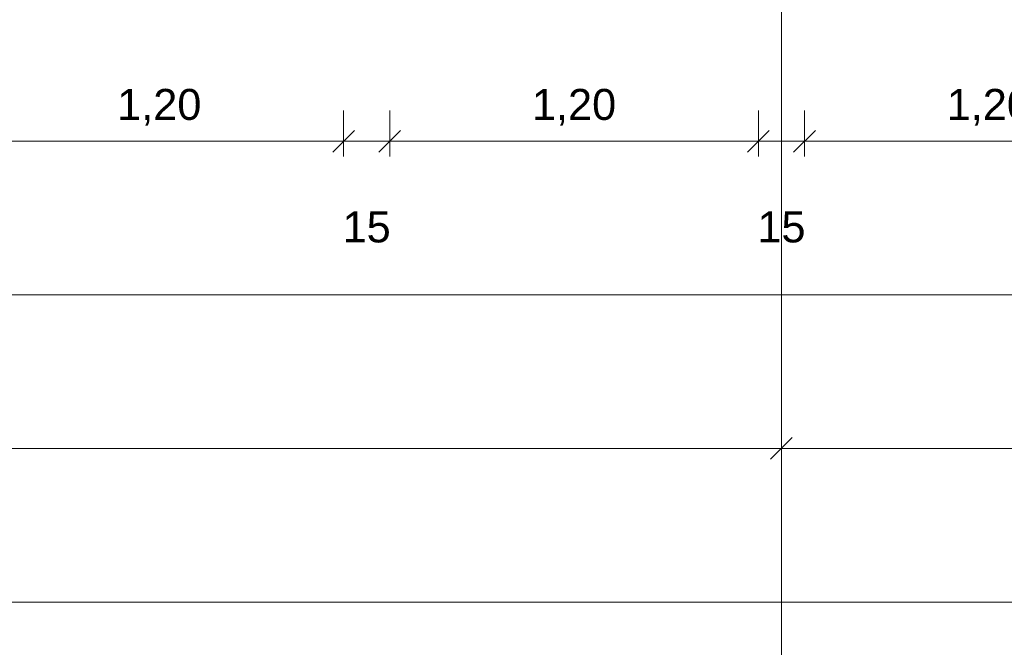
# Model space of a CAD drawing. Header units: metres. Extents: x -49 to 152, y -127 to 99.
# Tile 77 of 177: x -13.28 to -10.07, y -25.92 to -23.88. Entities that reach past the tile are written whole.
import ezdxf

# ---------------------------------------------------------------- set-up
doc = ezdxf.new("R2010")
doc.units = ezdxf.units.M
doc.header["$PDMODE"] = 1
doc.header["$PDSIZE"] = -2
doc.linetypes.add('Achsen 01', pattern=[5.291531, 3.175, -1.058062, 0.352704, -0.705764])
doc.layers.get('0').update_dxf_attribs({"lineweight": 25})
for name, color, linetype, lineweight in [('_GRU (2D)', 7, 'Continuous', 9), ('_OG 3 (2D)', 7, 'Continuous', 9), ('Bemaßung-Bemaßung', 7, 'Continuous', 9)]:
    doc.layers.add(name, color=color, linetype=linetype, lineweight=lineweight)
doc.layers.add('AV1-Achsen', color=1, linetype='Achsen 01', lineweight=18, true_color=0xff0000)
doc.layers.get('0').freeze()
doc.styles.add('Arial', font='arial.ttf')
doc.dimstyles.new('COE 50', dxfattribs={"dimtxt": 100.872396, "dimasz": 0.001414, "dimexe": 0.001, "dimexo": 0.01, "dimgap": 0.001, "dimtad": 1, "dimdec": 3, "dimtxsty": 'Arial', "dimblk": 'VW_SLASH-3', "dimblk1": 'VW_SLASH-3', "dimblk2": 'VW_SLASH-3', "dimcen": 0, "dimadec": 3, "dimazin": 0, "dimtfac": 0.8, "dimtdec": 3, "dimtix": 1, "dimtmove": 0, "dimatfit": 0, "dimldrblk": 'VW_SLASH-2', "dimfxl": 0.002, "dimfxlon": 1, "dimfrac": 2, "dimtolj": 1, "dimarcsym": 0})

# ---------------------------------------------------------------- blocks, each defined once
blk = doc.blocks.new('VW_SLASH-3')
at = {"color": 0, "linetype": 'ByBlock', "lineweight": -2, "transparency": 16777216}
blk.add_line((0, 0), (-1, 0), dxfattribs=at)
at = {"color": 0, "linetype": 'Continuous', "lineweight": 15, "transparency": 16777216, "flags": 128}
blk.add_lwpolyline([(0.5, 0.5), (-0.5, -0.5)], dxfattribs=at)
blk = doc.blocks.new('*D445')
at = {"layer": 'Bemaßung-Bemaßung', "color": 0, "lineweight": -2}
for p, q in [((-39.15, -25.675), (-39.15, -25.825)), ((0, -25.675), (0, -25.825)), ((-0.0707, -25.775), (-39.0793, -25.775))]:
    blk.add_line(p, q, dxfattribs=at)
at = {"layer": 'Defpoints', "color": 0}
for p in [(-39.15, -21.6), (0, -21.6), (-39.15, -25.775)]:
    blk.add_point(p, dxfattribs=at)
at = {"layer": 'Bemaßung-Bemaßung', "color": 0, "lineweight": -2, "xscale": 0.070693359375, "yscale": 0.070693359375, "zscale": 0.070693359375, "rotation": 180}
blk.add_blockref('VW_SLASH-3', (-39.15, -25.775), dxfattribs=at)
at = {"layer": 'Bemaßung-Bemaßung', "color": 0, "lineweight": -2, "xscale": 0.070693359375, "yscale": 0.070693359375, "zscale": 0.070693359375}
blk.add_blockref('VW_SLASH-3', (0, -25.775), dxfattribs=at)
at = {"layer": 'Bemaßung-Bemaßung', "color": 0, "insert": (-19.575, -25.6341), "char_height": 0.15131, "attachment_point": 5, "style": 'Arial'}
blk.add_mtext('\\A1;39,15', dxfattribs=at)
blk = doc.blocks.new('VW_SLASH-2')
at = {"color": 0, "linetype": 'ByBlock', "lineweight": -2, "transparency": 16777216}
blk.add_line((0, 0), (-1, 0), dxfattribs=at)
at = {"color": 0, "linetype": 'Continuous', "lineweight": 15, "transparency": 16777216, "flags": 128}
blk.add_lwpolyline([(0.5, 0.5), (-0.5, -0.5)], dxfattribs=at)
blk = doc.blocks.new('*D450')
at = {"layer": 'Bemaßung-Bemaßung', "color": 0, "lineweight": -2}
for p, q in [((-16.2, -25.175), (-16.2, -25.325)), ((-10.8, -25.175), (-10.8, -25.325)), ((-10.8707, -25.275), (-16.1293, -25.275))]:
    blk.add_line(p, q, dxfattribs=at)
at = {"layer": 'Defpoints', "color": 0}
for p in [(-16.2, -21.6), (-10.8, -21.6), (-16.2, -25.275)]:
    blk.add_point(p, dxfattribs=at)
at = {"layer": 'Bemaßung-Bemaßung', "color": 0, "lineweight": -2, "xscale": 0.070693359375, "yscale": 0.070693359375, "zscale": 0.070693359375, "rotation": 180}
blk.add_blockref('VW_SLASH-3', (-16.2, -25.275), dxfattribs=at)
at = {"layer": 'Bemaßung-Bemaßung', "color": 0, "lineweight": -2, "xscale": 0.070693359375, "yscale": 0.070693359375, "zscale": 0.070693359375}
blk.add_blockref('VW_SLASH-3', (-10.8, -25.275), dxfattribs=at)
at = {"layer": 'Bemaßung-Bemaßung', "color": 0, "insert": (-13.5, -25.1644), "char_height": 0.10087, "attachment_point": 5, "style": 'Arial'}
blk.add_mtext('\\A1;5,40', dxfattribs=at)
blk = doc.blocks.new('*D451')
at = {"layer": 'Bemaßung-Bemaßung', "color": 0, "lineweight": -2}
for p, q in [((-10.8, -25.175), (-10.8, -25.325)), ((-5.4, -25.175), (-5.4, -25.325)), ((-5.4707, -25.275), (-10.7293, -25.275))]:
    blk.add_line(p, q, dxfattribs=at)
at = {"layer": 'Defpoints', "color": 0}
for p in [(-10.8, -21.6), (-5.4, -21.6), (-10.8, -25.275)]:
    blk.add_point(p, dxfattribs=at)
at = {"layer": 'Bemaßung-Bemaßung', "color": 0, "lineweight": -2, "xscale": 0.070693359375, "yscale": 0.070693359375, "zscale": 0.070693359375, "rotation": 180}
blk.add_blockref('VW_SLASH-3', (-10.8, -25.275), dxfattribs=at)
at = {"layer": 'Bemaßung-Bemaßung', "color": 0, "lineweight": -2, "xscale": 0.070693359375, "yscale": 0.070693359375, "zscale": 0.070693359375}
blk.add_blockref('VW_SLASH-3', (-5.4, -25.275), dxfattribs=at)
at = {"layer": 'Bemaßung-Bemaßung', "color": 0, "insert": (-8.1, -25.1644), "char_height": 0.10087, "attachment_point": 5, "style": 'Arial'}
blk.add_mtext('\\A1;5,40', dxfattribs=at)
blk = doc.blocks.new('*D453')
at = {"layer": 'Bemaßung-Bemaßung', "color": 0, "lineweight": -2}
for p, q in [((-39.825, -24.675), (-39.825, -24.825)), ((0.675, -24.675), (0.675, -24.825)), ((0.6043, -24.775), (-39.7543, -24.775))]:
    blk.add_line(p, q, dxfattribs=at)
at = {"layer": 'Defpoints', "color": 0}
for p in [(-39.825, -22.275), (0.675, -22.275), (-39.825, -24.775)]:
    blk.add_point(p, dxfattribs=at)
at = {"layer": 'Bemaßung-Bemaßung', "color": 0, "lineweight": -2, "xscale": 0.070693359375, "yscale": 0.070693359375, "zscale": 0.070693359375, "rotation": 180}
blk.add_blockref('VW_SLASH-3', (-39.825, -24.775), dxfattribs=at)
at = {"layer": 'Bemaßung-Bemaßung', "color": 0, "lineweight": -2, "xscale": 0.070693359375, "yscale": 0.070693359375, "zscale": 0.070693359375}
blk.add_blockref('VW_SLASH-3', (0.675, -24.775), dxfattribs=at)
at = {"layer": 'Bemaßung-Bemaßung', "color": 0, "insert": (-19.575, -24.6644), "char_height": 0.10087, "attachment_point": 5, "style": 'Arial'}
blk.add_mtext('\\A1;40,50', dxfattribs=at)
blk = doc.blocks.new('*D471')
at = {"layer": 'Bemaßung-Bemaßung', "color": 0, "linetype": 'Continuous', "lineweight": -2}
for p, q in [((-10.725, -24.175), (-10.725, -24.325)), ((-9.525, -24.175), (-9.525, -24.325)), ((-10.6543, -24.275), (-9.5957, -24.275))]:
    blk.add_line(p, q, dxfattribs=at)
at = {"layer": 'Defpoints', "color": 0}
for p in [(-10.725, -22.275), (-9.525, -22.275), (-9.525, -24.275)]:
    blk.add_point(p, dxfattribs=at)
at = {"layer": 'Bemaßung-Bemaßung', "color": 0, "lineweight": -2, "xscale": 0.070693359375, "yscale": 0.070693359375, "zscale": 0.070693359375, "rotation": 180}
blk.add_blockref('VW_SLASH-3', (-10.725, -24.275), dxfattribs=at)
at = {"layer": 'Bemaßung-Bemaßung', "color": 0, "lineweight": -2, "xscale": 0.070693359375, "yscale": 0.070693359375, "zscale": 0.070693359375}
blk.add_blockref('VW_SLASH-3', (-9.525, -24.275), dxfattribs=at)
at = {"layer": 'Bemaßung-Bemaßung', "color": 0, "insert": (-10.125, -24.1644), "char_height": 0.10087, "attachment_point": 5, "style": 'Arial'}
blk.add_mtext('\\A1;1,20', dxfattribs=at)
blk = doc.blocks.new('*D472')
at = {"layer": 'Bemaßung-Bemaßung', "color": 0, "linetype": 'Continuous', "lineweight": -2}
for p, q in [((-10.875, -24.175), (-10.875, -24.325)), ((-10.725, -24.175), (-10.725, -24.325)), ((-10.9457, -24.275), (-11.0164, -24.275)), ((-10.875, -24.275), (-10.725, -24.275)), ((-10.6543, -24.275), (-10.5836, -24.275))]:
    blk.add_line(p, q, dxfattribs=at)
at = {"layer": 'Defpoints', "color": 0}
for p in [(-10.875, -22.275), (-10.725, -22.275), (-10.725, -24.275)]:
    blk.add_point(p, dxfattribs=at)
at = {"layer": 'Bemaßung-Bemaßung', "color": 0, "lineweight": -2, "xscale": 0.070693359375, "yscale": 0.070693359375, "zscale": 0.070693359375}
blk.add_blockref('VW_SLASH-3', (-10.875, -24.275), dxfattribs=at)
at = {"layer": 'Bemaßung-Bemaßung', "color": 0, "lineweight": -2, "xscale": 0.070693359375, "yscale": 0.070693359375, "zscale": 0.070693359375, "rotation": 180}
blk.add_blockref('VW_SLASH-3', (-10.725, -24.275), dxfattribs=at)
at = {"layer": 'Bemaßung-Bemaßung', "color": 0, "insert": (-10.8, -24.5545), "char_height": 0.10087, "attachment_point": 5, "style": 'Arial'}
blk.add_mtext('\\A1;15', dxfattribs=at)
blk = doc.blocks.new('*D473')
at = {"layer": 'Bemaßung-Bemaßung', "color": 0, "linetype": 'Continuous', "lineweight": -2}
for p, q in [((-12.075, -24.175), (-12.075, -24.325)), ((-10.875, -24.175), (-10.875, -24.325)), ((-12.0043, -24.275), (-10.9457, -24.275))]:
    blk.add_line(p, q, dxfattribs=at)
at = {"layer": 'Defpoints', "color": 0}
for p in [(-12.075, -22.275), (-10.875, -22.275), (-10.875, -24.275)]:
    blk.add_point(p, dxfattribs=at)
at = {"layer": 'Bemaßung-Bemaßung', "color": 0, "lineweight": -2, "xscale": 0.070693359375, "yscale": 0.070693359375, "zscale": 0.070693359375, "rotation": 180}
blk.add_blockref('VW_SLASH-3', (-12.075, -24.275), dxfattribs=at)
at = {"layer": 'Bemaßung-Bemaßung', "color": 0, "lineweight": -2, "xscale": 0.070693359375, "yscale": 0.070693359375, "zscale": 0.070693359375}
blk.add_blockref('VW_SLASH-3', (-10.875, -24.275), dxfattribs=at)
at = {"layer": 'Bemaßung-Bemaßung', "color": 0, "insert": (-11.475, -24.1644), "char_height": 0.10087, "attachment_point": 5, "style": 'Arial'}
blk.add_mtext('\\A1;1,20', dxfattribs=at)
blk = doc.blocks.new('*D474')
at = {"layer": 'Bemaßung-Bemaßung', "color": 0, "linetype": 'Continuous', "lineweight": -2}
for p, q in [((-12.225, -24.175), (-12.225, -24.325)), ((-12.075, -24.175), (-12.075, -24.325)), ((-12.2957, -24.275), (-12.3664, -24.275)), ((-12.225, -24.275), (-12.075, -24.275)), ((-12.0043, -24.275), (-11.9336, -24.275))]:
    blk.add_line(p, q, dxfattribs=at)
at = {"layer": 'Defpoints', "color": 0}
for p in [(-12.225, -22.275), (-12.075, -22.275), (-12.075, -24.275)]:
    blk.add_point(p, dxfattribs=at)
at = {"layer": 'Bemaßung-Bemaßung', "color": 0, "lineweight": -2, "xscale": 0.070693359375, "yscale": 0.070693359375, "zscale": 0.070693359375}
blk.add_blockref('VW_SLASH-3', (-12.225, -24.275), dxfattribs=at)
at = {"layer": 'Bemaßung-Bemaßung', "color": 0, "lineweight": -2, "xscale": 0.070693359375, "yscale": 0.070693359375, "zscale": 0.070693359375, "rotation": 180}
blk.add_blockref('VW_SLASH-3', (-12.075, -24.275), dxfattribs=at)
at = {"layer": 'Bemaßung-Bemaßung', "color": 0, "insert": (-12.15, -24.5545), "char_height": 0.10087, "attachment_point": 5, "style": 'Arial'}
blk.add_mtext('\\A1;15', dxfattribs=at)
blk = doc.blocks.new('*D475')
at = {"layer": 'Bemaßung-Bemaßung', "color": 0, "linetype": 'Continuous', "lineweight": -2}
for p, q in [((-13.425, -24.175), (-13.425, -24.325)), ((-12.225, -24.175), (-12.225, -24.325)), ((-13.3543, -24.275), (-12.2957, -24.275))]:
    blk.add_line(p, q, dxfattribs=at)
at = {"layer": 'Defpoints', "color": 0}
for p in [(-13.425, -22.275), (-12.225, -22.275), (-12.225, -24.275)]:
    blk.add_point(p, dxfattribs=at)
at = {"layer": 'Bemaßung-Bemaßung', "color": 0, "lineweight": -2, "xscale": 0.070693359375, "yscale": 0.070693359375, "zscale": 0.070693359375, "rotation": 180}
blk.add_blockref('VW_SLASH-3', (-13.425, -24.275), dxfattribs=at)
at = {"layer": 'Bemaßung-Bemaßung', "color": 0, "lineweight": -2, "xscale": 0.070693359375, "yscale": 0.070693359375, "zscale": 0.070693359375}
blk.add_blockref('VW_SLASH-3', (-12.225, -24.275), dxfattribs=at)
at = {"layer": 'Bemaßung-Bemaßung', "color": 0, "insert": (-12.825, -24.1644), "char_height": 0.10087, "attachment_point": 5, "style": 'Arial'}
blk.add_mtext('\\A1;1,20', dxfattribs=at)
blk = doc.blocks.new('Group-873')
at = {"layer": 'AV1-Achsen'}
blk.add_line((-10.8, -26.5), (-10.8, 4.9), dxfattribs=at)
blk = doc.blocks.new('GRU (2D)')
at = {"layer": 'AV1-Achsen', "color": 7}
blk.add_blockref('Group-873', (0, 0), dxfattribs=at)
blk = doc.blocks.new('OG 3 (2D)')
at = {"layer": 'Bemaßung-Bemaßung', "color": 1}
for base, p1, p2, text, override, picture, middle in [((-39.15, -25.775), (0, -21.6), (-39.15, -21.6), '39,15', {"dimtxt": 0.151309, "dimasz": 0.070693, "dimexe": 0.05, "dimgap": 0.05, "dimpost": '<>', "dimtxsty": 'Arial', "dimtmove": 2, "dimfxl": 0.1}, '*D445', (-19.575, -25.6341)), ((-16.2, -25.275), (-10.8, -21.6), (-16.2, -21.6), '5,40', {"dimtxt": 0.100872, "dimasz": 0.070693, "dimexe": 0.05, "dimgap": 0.05, "dimpost": '<>', "dimtxsty": 'Arial', "dimtmove": 2, "dimfxl": 0.1}, '*D450', (-13.5, -25.1644)), ((-10.8, -25.275), (-5.4, -21.6), (-10.8, -21.6), '5,40', {"dimtxt": 0.100872, "dimasz": 0.070693, "dimexe": 0.05, "dimgap": 0.05, "dimpost": '<>', "dimtxsty": 'Arial', "dimtmove": 2, "dimfxl": 0.1}, '*D451', (-8.1, -25.1644))]:
    dim = blk.add_linear_dim(base=base, p1=p1, p2=p2, text=text, dimstyle='COE 50', override=override, dxfattribs=at)
    dim.commit()
    dim.dimension.update_dxf_attribs({"geometry": picture, "text_midpoint": middle})
at = {"layer": 'Bemaßung-Bemaßung'}
dim = blk.add_linear_dim(base=(-39.825, -24.775), p1=(0.675, -22.275), p2=(-39.825, -22.275), text='40,50', dimstyle='COE 50', override={"dimtxt": 0.100872, "dimasz": 0.070693, "dimexe": 0.05, "dimgap": 0.05, "dimpost": '<>', "dimtxsty": 'Arial', "dimtmove": 2, "dimfxl": 0.1}, dxfattribs=at)
dim.commit()
dim.dimension.update_dxf_attribs({"geometry": '*D453', "text_midpoint": (-19.575, -24.6644)})
at = {"layer": 'Bemaßung-Bemaßung', "linetype": 'Continuous'}
for base, p1, p2, text, override, picture, middle in [((-12.225, -24.275), (-13.425, -22.275), (-12.225, -22.275), '1,20', {"dimtxt": 0.100872, "dimasz": 0.070693, "dimexe": 0.05, "dimgap": 0.05, "dimpost": '<>', "dimtxsty": 'Arial', "dimtmove": 2, "dimfxl": 0.1}, '*D475', (-12.825, -24.1644)), ((-12.075, -24.275), (-12.225, -22.275), (-12.075, -22.275), '15', {"dimtxt": 0.100872, "dimasz": 0.070693, "dimexe": 0.05, "dimgap": 0.05, "dimpost": '<>', "dimtxsty": 'Arial', "dimtix": 0, "dimtmove": 2, "dimfxl": 0.1}, '*D474', (-12.15, -24.5545)), ((-10.875, -24.275), (-12.075, -22.275), (-10.875, -22.275), '1,20', {"dimtxt": 0.100872, "dimasz": 0.070693, "dimexe": 0.05, "dimgap": 0.05, "dimpost": '<>', "dimtxsty": 'Arial', "dimtmove": 2, "dimfxl": 0.1}, '*D473', (-11.475, -24.1644)), ((-10.725, -24.275), (-10.875, -22.275), (-10.725, -22.275), '15', {"dimtxt": 0.100872, "dimasz": 0.070693, "dimexe": 0.05, "dimgap": 0.05, "dimpost": '<>', "dimtxsty": 'Arial', "dimtix": 0, "dimtmove": 2, "dimfxl": 0.1}, '*D472', (-10.8, -24.5545)), ((-9.525, -24.275), (-10.725, -22.275), (-9.525, -22.275), '1,20', {"dimtxt": 0.100872, "dimasz": 0.070693, "dimexe": 0.05, "dimgap": 0.05, "dimpost": '<>', "dimtxsty": 'Arial', "dimtmove": 2, "dimfxl": 0.1}, '*D471', (-10.125, -24.1644))]:
    dim = blk.add_linear_dim(base=base, p1=p1, p2=p2, text=text, dimstyle='COE 50', override=override, dxfattribs=at)
    dim.commit()
    dim.dimension.update_dxf_attribs({"geometry": picture, "text_midpoint": middle})

msp = doc.modelspace()

# ---------------------------------------------------------------- block references
at = {"layer": '_OG 3 (2D)'}
msp.add_blockref('OG 3 (2D)', (0, 0), dxfattribs=at)

# ---------------------------------------------------------------- next in the draw order: block references
at = {"layer": '_GRU (2D)'}
msp.add_blockref('GRU (2D)', (0, 0), dxfattribs=at)

doc.saveas('drawing.dxf')
